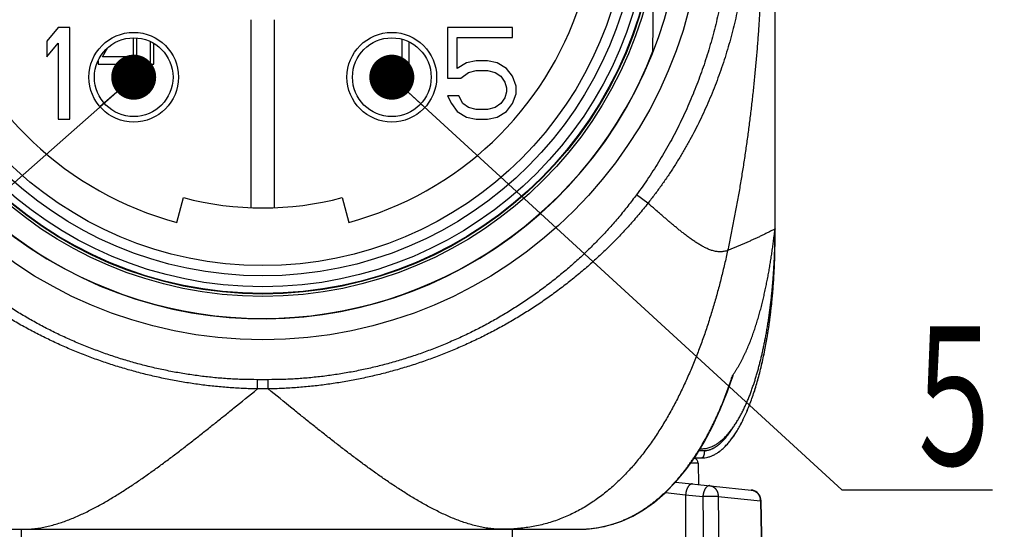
# Model space of a CAD drawing. Header units: millimetres. Extents: x 0 to 1300, y 0 to 891.
# Tile 11 of 127: x 429 to 495, y 230 to 264. Entities that reach past the tile are written whole.
import ezdxf

# ---------------------------------------------------------------- set-up
doc = ezdxf.new("R2010")
doc.units = ezdxf.units.MM
doc.header["$LTSCALE"] = 0.545669
doc.layers.add('NoLayerName_001', color=7, linetype='Continuous')
doc.styles.get("Standard").update_dxf_attribs({"font": 'txt', "bigfont": 'extfont2'})
doc.dimstyles.get("Standard").update_dxf_attribs({"dimtxt": 2.5, "dimasz": 2.5, "dimexe": 1, "dimexo": 1, "dimtad": 1, "dimdec": 3, "dimzin": 0, "dimdsep": 46, "dimtxsty": 'Standard', "dimcen": 2.5, "dimadec": 3, "dimazin": 0, "dimtfac": 0.75, "dimtdec": 3, "dimtmove": 0, "dimatfit": 3, "dimfxl": 1, "dimarcsym": 0})

msp = doc.modelspace()

# ---------------------------------------------------------------- linework, layer by layer
at = {"layer": 'NoLayerName_001', "color": 7, "linetype": 'Continuous', "lineweight": 25}
for p, q in [((479.6183, 250.3562), (479.6183, 301.5962)), ((471.478, 262.1961), (471.5373, 268.9835)), ((444.6653, 264.3034), (444.6653, 251.7851)), ((446.2513, 251.7851), (446.2513, 264.3034)), ((431.8248, 263.7762), (431.0623, 262.8677)), ((432.5873, 263.7762), (431.8248, 263.7762)), ((432.5873, 257.6762), (432.5873, 263.7762)), ((462.1012, 263.7762), (457.7803, 263.7762)), ((457.7803, 263.7762), (457.7803, 260.4018)), ((462.1012, 263.1273), (462.1012, 263.7762)), ((431.0623, 262.8677), (431.0623, 261.8294)), ((431.0623, 261.8294), (431.8248, 262.7379)), ((431.8248, 262.7379), (431.8248, 257.6762)), ((436.8207, 263.0929), (436.8207, 261.3362)), ((437.0647, 261.3362), (437.0647, 263.0833)), ((437.9431, 262.8519), (437.9431, 261.3362)), ((438.1871, 261.3362), (438.1871, 262.7254)), ((454.7303, 263.0049), (454.7303, 261.3362)), ((455.2183, 261.3362), (455.2183, 262.8222)), ((458.4158, 263.1273), (462.1012, 263.1273)), ((458.4158, 261.0507), (458.4158, 263.1273)), ((434.7711, 261.8346), (435.1278, 262.4416)), ((434.4783, 261.5726), (434.4783, 261.3362)), ((434.4783, 261.3362), (436.4303, 261.3362)), ((436.4303, 261.8346), (434.7711, 261.8346)), ((436.4303, 261.3362), (436.4303, 261.8346)), ((436.8207, 261.3362), (437.0647, 261.3362)), ((437.9431, 261.3362), (438.1871, 261.3362)), ((454.7303, 261.3362), (455.2183, 261.3362)), ((459.0512, 261.4401), (458.4158, 261.0507)), ((459.6866, 261.5698), (459.0512, 261.4401)), ((460.4491, 261.5698), (459.6866, 261.5698)), ((461.0845, 261.4401), (460.4491, 261.5698)), ((461.7199, 261.0507), (461.0845, 261.4401)), ((458.6699, 260.4018), (459.1783, 260.7911)), ((459.1783, 260.7911), (459.6866, 260.9209)), ((459.6866, 260.9209), (460.4491, 260.9209)), ((460.4491, 260.9209), (460.9574, 260.7911)), ((460.9574, 260.7911), (461.3387, 260.5315)), ((462.1012, 260.5315), (461.7199, 261.0507)), ((457.7803, 260.4018), (458.6699, 260.4018)), ((461.3387, 260.5315), (461.5928, 260.1422)), ((461.5928, 260.1422), (461.7199, 259.7528)), ((462.3553, 259.8826), (462.1012, 260.5315)), ((461.7199, 259.4932), (461.5928, 259.1039)), ((461.7199, 259.7528), (461.7199, 259.4932)), ((462.1012, 258.7145), (462.3553, 259.3635)), ((462.3553, 259.3635), (462.3553, 259.8826)), ((458.5428, 259.2337), (457.7803, 259.2337)), ((457.7803, 259.2337), (458.0345, 258.7145)), ((458.0345, 258.7145), (458.4158, 258.1954)), ((458.797, 258.7145), (458.5428, 259.2337)), ((459.1783, 258.4549), (458.797, 258.7145)), ((461.3387, 258.7145), (460.9574, 258.4549)), ((461.5928, 259.1039), (461.3387, 258.7145)), ((461.7199, 258.1954), (462.1012, 258.7145)), ((458.4158, 258.1954), (459.0512, 257.806)), ((459.6866, 258.3252), (459.1783, 258.4549)), ((460.4491, 258.3252), (459.6866, 258.3252)), ((460.9574, 258.4549), (460.4491, 258.3252)), ((461.0845, 257.806), (461.7199, 258.1954)), ((431.8248, 257.6762), (432.5873, 257.6762)), ((459.0512, 257.806), (459.6866, 257.6762)), ((459.6866, 257.6762), (460.4491, 257.6762)), ((460.4491, 257.6762), (461.0845, 257.806)), ((439.727, 250.8015), (440.1667, 252.452)), ((450.75, 252.452), (451.1897, 250.8015)), ((479.6183, 249.7462), (479.6183, 250.3562)), ((479.6186, 250.3585), (479.6185, 250.3559)), ((479.6185, 250.3538), (479.6185, 250.3553)), ((474.6216, 235.7162), (474.7293, 235.7162)), ((474.2378, 235.1062), (474.7383, 235.1062)), ((474.4975, 234.7434), (474.5098, 233.3351)), ((472.9938, 233.4944), (478.0336, 232.9647)), ((478.936, 221.312), (478.6889, 232.2533)), ((424.4492, 230.3482), (466.4675, 230.3482)), ((429.5359, 230.3482), (461.3808, 230.3482))]:
    msp.add_line(p, q, dxfattribs=at)
at = {"layer": 'NoLayerName_001', "color": 8, "linetype": 'Continuous', "lineweight": 25}
for p, q in [((471.1439, 252.0746), (470.3805, 252.6402)), ((479.613, 249.7462), (479.6183, 249.7462)), ((445.8168, 240.316), (445.0999, 240.316)), ((445.0999, 239.6966), (445.0999, 240.316)), ((445.8168, 239.6966), (445.8168, 240.316)), ((445.8168, 239.6966), (445.0999, 239.6966)), ((474.6041, 235.7397), (474.6263, 235.7762)), ((474.5466, 235.5942), (474.9052, 235.5942)), ((474.4975, 234.7434), (473.9795, 234.7434)), ((472.3225, 232.8052), (473.6544, 232.6517)), ((473.6544, 232.6517), (473.624, 221.8076)), ((473.6544, 232.6517), (474.8047, 232.5307)), ((474.8047, 232.5307), (474.9339, 221.8076)), ((475.8232, 232.5396), (475.952, 221.8061)), ((475.8232, 232.5396), (478.6425, 232.2495)), ((478.6425, 232.2495), (478.8909, 221.3138)), ((429.3422, 230.3482), (429.3338, 228.4517)), ((462.1195, 228.4474), (462.1108, 230.3482))]:
    msp.add_line(p, q, dxfattribs=at)
at = {"layer": 'NoLayerName_001', "color": 7, "linetype": 'Continuous', "lineweight": 25}
for points in [[(474.3023, 235.1968), (474.8964, 236.1632), (475.4515, 237.2055), (475.9672, 238.325), (476.4423, 239.5241), (476.7488, 240.4088)], [(466.4676, 230.3482), (467.0157, 230.3657), (467.8489, 230.463), (468.6339, 230.6393), (469.3901, 230.8943), (470.1277, 231.2296), (470.8538, 231.6484), (471.5828, 232.1663), (472.2999, 232.7826), (473.0005, 233.5013), (473.6707, 234.3096), (474.3023, 235.1968)]]:
    msp.add_lwpolyline(points, dxfattribs=at)
for centre, radius in [((445.4583, 272.3162), 29.341), ((445.4583, 272.3162), 26.4557), ((445.4583, 272.3162), 26.291), ((445.4583, 272.3162), 26.2544), ((445.4583, 272.3162), 25.8104), ((445.4583, 272.3162), 25.0832), ((445.4583, 272.3162), 24.4), ((436.8532, 260.4722), 2.989), ((454.0635, 260.4722), 2.989), ((436.8532, 260.4722), 2.623), ((454.0635, 260.4722), 2.623)]:
    msp.add_circle(centre, radius, dxfattribs=at)
for centre, radius, start, end in [((445.4583, 272.3162), 27.938, 158.518633, 131.227781), ((445.4583, 272.3162), 22.265, 140.916667, 255.083333), ((445.4583, 272.3162), 22.265, 284.916667, 39.083333), ((445.4583, 272.3163), 27.9185, 201.253316, 338.746684), ((445.4583, 272.3162), 20.557, 255.083333, 284.916667), ((436.134, 250.3565), 43.4843, 359.195883, 359.999615), ((436.0461, 250.3575), 43.5722, 358.98103, 359.196157), ((436.0474, 250.3575), 43.5709, 359.028327, 359.196158), ((448.5398, 248.2853), 30.9834, 349.076222, 349.977743), ((474.1315, 234.7402), 0.366, 0.500044, 74.721311), ((477.9571, 232.2367), 0.732, 17.540874, 83.999147), ((477.9547, 232.2364), 0.7343, 1.342092, 17.512016)]:
    msp.add_arc(centre, radius, start, end, dxfattribs=at)
at = {"layer": 'NoLayerName_001', "color": 8, "linetype": 'Continuous', "lineweight": 25}
for centre, radius, start, end in [((450.0831, 249.2064), 28.0533, 341.741718, 342.078198), ((477.7844, 232.2353), 0.8582, 0.945235, 9.822583), ((466.5001, 238.2636), 7.9143, 274.123333, 279.135659), ((466.5352, 238.0249), 7.6731, 279.160038, 280.671239), ((466.554, 237.9244), 7.5709, 280.672214, 285.094086), ((466.5635, 237.8886), 7.5338, 285.095002, 288.138249), ((466.5727, 237.8596), 7.5034, 288.140871, 289.488748), ((466.4691, 238.7528), 8.4046, 269.989003, 273.217129), ((466.4815, 238.5029), 8.1544, 273.228844, 274.132908)]:
    msp.add_arc(centre, radius, start, end, dxfattribs=at)
for points, knots in [([(476.663, 272.3162), (476.6607, 272.083), (476.6594, 271.6165), (476.6372, 270.9169), (476.6027, 270.2177), (476.5539, 269.5192), (476.4913, 268.8217), (476.4148, 268.1255), (476.3244, 267.4309), (476.2202, 266.7383), (476.1021, 266.048), (475.9701, 265.3603), (475.8241, 264.6754), (475.6641, 263.9937), (475.49, 263.3156), (475.3019, 262.6412), (475.0996, 261.9709), (474.8832, 261.305), (474.6526, 260.6439), (474.4078, 259.9878), (474.1489, 259.3372), (473.876, 258.6923), (473.5889, 258.0534), (473.2877, 257.421), (472.9725, 256.7953), (472.6433, 256.1768), (472.3003, 255.5658), (471.9435, 254.9629), (471.5734, 254.3682), (471.1894, 253.7826), (470.7938, 253.205), (470.5172, 252.8292), (470.3805, 252.6402)], [0, 0, 0, 0, 0.6996132, 1.3994685, 2.0995197, 2.7997211, 3.5000269, 4.200392, 4.9007726, 5.6011271, 6.3014301, 7.0016746, 7.7018601, 8.4019926, 9.1020846, 9.8021557, 10.502233, 11.2023432, 11.9024865, 12.6026608, 13.3028701, 14.0031255, 14.7034451, 15.403855, 16.1043867, 16.8050163, 17.5056621, 18.2062439, 18.9066873, 19.6069241, 20.3068933, 21.0065418, 21.0065418, 21.0065418, 21.0065418]), ([(477.8791, 272.3162), (477.8767, 272.0749), (477.8754, 271.5922), (477.8522, 270.8683), (477.8162, 270.1449), (477.7651, 269.4221), (477.6995, 268.7004), (477.6192, 267.9801), (477.5243, 267.2615), (477.4148, 266.5451), (477.2905, 265.8311), (477.1513, 265.1199), (476.9972, 264.4119), (476.8279, 263.7073), (476.6434, 263.0067), (476.4435, 262.3103), (476.2281, 261.6185), (475.9971, 260.9317), (475.7505, 260.2504), (475.4883, 259.5748), (475.2105, 258.9054), (474.9171, 258.2427), (474.6081, 257.587), (474.2835, 256.9388), (473.9433, 256.2986), (473.5877, 255.6667), (473.217, 255.0435), (472.8313, 254.4295), (472.4313, 253.8249), (472.0165, 253.2307), (471.5894, 252.6454), (471.2913, 252.2657), (471.1439, 252.0746)], [0, 0, 0, 0, 0.7239113, 1.4480789, 2.1724529, 2.8969852, 3.6216299, 4.3463438, 5.0710869, 5.7958228, 6.5205205, 7.2451589, 7.9697288, 8.6942334, 9.4186889, 10.1431252, 10.8675865, 11.5921158, 12.3167034, 13.0413324, 13.7659957, 14.4906967, 15.2154499, 15.940282, 16.6652295, 17.3902795, 18.1153578, 18.840384, 19.5652755, 20.2899481, 21.0143173, 21.7382993, 21.7382993, 21.7382993, 21.7382993]), ([(478.8228, 272.3162), (478.8211, 272.0023), (478.8195, 271.3746), (478.8073, 270.4329), (478.7891, 269.4914), (478.7638, 268.55), (478.7316, 267.6088), (478.6924, 266.6679), (478.646, 265.7273), (478.5924, 264.7872), (478.5314, 263.8475), (478.4629, 262.9083), (478.3867, 261.9696), (478.3027, 261.0316), (478.2109, 260.0941), (478.1109, 259.1573), (478.0028, 258.2214), (477.8866, 257.2863), (477.762, 256.3523), (477.629, 255.4194), (477.4877, 254.4878), (477.3378, 253.5576), (477.1792, 252.6288), (477.0121, 251.7017), (476.8359, 250.7764), (476.652, 249.8526), (476.5207, 249.2387), (476.4561, 248.9315)], [0, 0, 0, 0, 0.9416551, 1.8833587, 2.8250906, 3.7668323, 4.7085672, 5.6502809, 6.5919615, 7.5336147, 8.4752631, 9.4169337, 10.3586564, 11.3004646, 12.2423952, 13.1844668, 14.1266484, 15.0689035, 16.0111982, 16.9535008, 17.8957825, 18.8380166, 19.7801794, 20.7222498, 21.6642094, 22.6060429, 23.5477375, 23.5477375, 23.5477375, 23.5477375]), ([(445.0999, 240.316), (444.7839, 240.321), (444.1514, 240.3238), (443.2035, 240.3717), (442.2567, 240.4455), (441.3122, 240.5498), (440.3711, 240.683), (439.4343, 240.8454), (438.5031, 241.0366), (437.5783, 241.2565), (436.661, 241.5048), (435.752, 241.7812), (434.8521, 242.0853), (433.962, 242.4169), (433.0826, 242.7755), (432.2146, 243.161), (431.3589, 243.5728), (430.5162, 244.0108), (429.6874, 244.4745), (428.8732, 244.9636), (428.0744, 245.4776), (427.2918, 246.0161), (426.5262, 246.5788), (425.7784, 247.1652), (425.0491, 247.775), (424.3393, 248.4075), (423.6497, 249.062), (422.9811, 249.7377), (422.334, 250.4337), (421.7104, 251.15), (421.1071, 251.8828), (420.7283, 252.3894), (420.5361, 252.6402)], [0, 0, 0, 0, 0.9481253, 1.8970638, 2.8466699, 3.7967842, 4.7472365, 5.6978501, 6.6484449, 7.5988462, 8.5489947, 9.4989384, 10.4487221, 11.398385, 12.3479629, 13.2974902, 14.2470028, 15.1965352, 16.146107, 17.0957358, 18.0454441, 18.9952617, 19.9452284, 20.8953962, 21.8458265, 22.7964691, 23.7471468, 24.6976741, 25.6478664, 26.5975436, 27.5465343, 28.4946796, 28.4946796, 28.4946796, 28.4946796]), ([(470.3805, 252.6402), (470.1883, 252.3894), (469.8096, 251.8828), (469.2063, 251.15), (468.5826, 250.4337), (467.9356, 249.7377), (467.267, 249.062), (466.5773, 248.4075), (465.8675, 247.775), (465.1383, 247.1652), (464.3905, 246.5788), (463.6249, 246.0161), (462.8423, 245.4776), (462.0435, 244.9636), (461.2293, 244.4745), (460.4004, 244.0108), (459.5578, 243.5728), (458.7021, 243.161), (457.8341, 242.7755), (456.9547, 242.4169), (456.0646, 242.0853), (455.1647, 241.7812), (454.2556, 241.5048), (453.3383, 241.2565), (452.4136, 241.0366), (451.4823, 240.8454), (450.5456, 240.6831), (449.6044, 240.5498), (448.66, 240.4455), (447.7132, 240.3717), (446.7652, 240.3238), (446.1328, 240.321), (445.8168, 240.316)], [0, 0, 0, 0, 0.9481454, 1.8971361, 2.8468133, 3.7970056, 4.7475329, 5.6982106, 6.6488531, 7.5992833, 8.5494511, 9.4994178, 10.4492354, 11.3989436, 12.3485725, 13.2981443, 14.2476768, 15.1971895, 16.1467169, 17.0962949, 18.0459579, 18.9957416, 19.9456851, 20.8958336, 21.8462348, 22.7968294, 23.7474428, 24.6978951, 25.6480093, 26.5976155, 27.546554, 28.4946794, 28.4946794, 28.4946794, 28.4946794]), ([(445.0999, 239.6966), (444.7771, 239.7074), (444.1309, 239.7223), (443.163, 239.7854), (442.1966, 239.8726), (441.2327, 239.9885), (440.2722, 240.1316), (439.3161, 240.3024), (438.3653, 240.5007), (437.4208, 240.7264), (436.4833, 240.9794), (435.5537, 241.2595), (434.6328, 241.5663), (433.7212, 241.8996), (432.8198, 242.2592), (431.9293, 242.6449), (431.0504, 243.0563), (430.1839, 243.4933), (429.3306, 243.9554), (428.4911, 244.4423), (427.6661, 244.9536), (426.8564, 245.4891), (426.0626, 246.0482), (425.2855, 246.6307), (424.5258, 247.2361), (423.7843, 247.8639), (423.0619, 248.5137), (422.3596, 249.1849), (421.678, 249.8767), (421.0191, 250.5892), (420.3801, 251.319), (419.9771, 251.8244), (419.7728, 252.0746)], [0, 0, 0, 0, 0.9690261, 1.9387726, 2.9090898, 3.8798277, 4.8508393, 5.8219827, 6.7931241, 7.7641432, 8.7349943, 9.7056961, 10.6762675, 11.6467271, 12.6170948, 13.5873938, 14.5576529, 15.5279066, 16.4981892, 17.4685348, 18.4389795, 19.409564, 20.3803352, 21.351348, 22.3226615, 23.2942005, 24.265754, 25.2371198, 26.2081145, 27.1785769, 28.148372, 29.1173942, 29.1173942, 29.1173942, 29.1173942]), ([(471.1439, 252.0746), (470.9396, 251.8244), (470.5366, 251.319), (469.8975, 250.5892), (469.2386, 249.8767), (468.5571, 249.1849), (467.8548, 248.5137), (467.1324, 247.8639), (466.3909, 247.2361), (465.6312, 246.6306), (464.8541, 246.0482), (464.0603, 245.4891), (463.2506, 244.9536), (462.4256, 244.4423), (461.5861, 243.9554), (460.7327, 243.4933), (459.8663, 243.0563), (458.9874, 242.6449), (458.0969, 242.2592), (457.1954, 241.8996), (456.2839, 241.5663), (455.3629, 241.2595), (454.4333, 240.9794), (453.4959, 240.7264), (452.5513, 240.5007), (451.6006, 240.3024), (450.6445, 240.1316), (449.684, 239.9885), (448.7201, 239.8726), (447.7536, 239.7854), (446.7858, 239.7223), (446.1396, 239.7074), (445.8168, 239.6966)], [0, 0, 0, 0, 0.9690232, 1.9388191, 2.9092824, 3.880278, 4.8516447, 5.8231991, 6.7947389, 7.7660532, 8.7370669, 9.7078389, 10.6784243, 11.6488699, 12.6192164, 13.5895, 14.5597546, 15.5300146, 16.5003146, 17.4706832, 18.4411438, 19.4117161, 20.3824187, 21.3532706, 22.3242905, 23.2954327, 24.2665768, 25.2375892, 26.2083281, 27.1786462, 28.1483936, 29.1174206, 29.1174206, 29.1174206, 29.1174206]), ([(472.108, 251.2354), (472.0436, 251.2912), (471.8824, 251.4305), (471.5612, 251.7103), (471.3044, 251.9345), (471.1439, 252.0746)], [0, 0, 0, 0, 0.2556389, 0.639093, 1.2781812, 1.2781812, 1.2781812, 1.2781812]), ([(476.4561, 248.9315), (476.4157, 248.9176), (476.3358, 248.8869), (476.2102, 248.8585), (476.0829, 248.8405), (475.9544, 248.8347), (475.8261, 248.8402), (475.6986, 248.8559), (475.5727, 248.8806), (475.4487, 248.9132), (475.3268, 248.9528), (475.2071, 248.9983), (475.0895, 249.049), (474.9738, 249.1039), (474.8598, 249.1622), (474.7474, 249.2234), (474.6365, 249.2871), (474.527, 249.3532), (474.4188, 249.4213), (474.3117, 249.4911), (474.2055, 249.5624), (474.1003, 249.635), (473.9959, 249.7088), (473.8923, 249.7837), (473.7894, 249.8596), (473.6872, 249.9364), (473.5856, 250.0139), (473.4845, 250.0922), (473.384, 250.1711), (473.2839, 250.2506), (473.1842, 250.3306), (473.085, 250.4112), (472.9861, 250.4922), (472.8875, 250.5736), (472.7893, 250.6554), (472.6913, 250.7375), (472.5936, 250.8199), (472.4961, 250.9025), (472.3988, 250.9854), (472.2693, 251.0963), (472.1726, 251.1798), (472.108, 251.2354)], [0, 0, 0, 0, 0.1280259, 0.2564781, 0.3850954, 0.5135286, 0.6417532, 0.7700152, 0.898334, 1.0265179, 1.1545088, 1.2824919, 1.4105479, 1.5386463, 1.6666735, 1.7945979, 1.9224731, 2.050334, 2.1781958, 2.3060567, 2.4339038, 2.5617409, 2.6895771, 2.8174171, 2.9452618, 3.0731085, 3.2009512, 3.3287852, 3.4566131, 3.584438, 3.7122618, 3.8400856, 3.9679095, 4.095733, 4.2235547, 4.3513747, 4.479194, 4.6070132, 4.7348328, 4.8626528, 5.1182934, 5.1182934, 5.1182934, 5.1182934]), ([(479.6185, 250.3562), (479.5839, 250.3393), (479.5144, 250.3059), (479.3766, 250.2367), (479.2387, 250.1676), (479.1007, 250.0987), (478.9971, 250.0473), (478.8933, 249.9963), (478.7893, 249.9457), (478.685, 249.8956), (478.5805, 249.8461), (478.4758, 249.7969), (478.3709, 249.7483), (478.2658, 249.7001), (478.1604, 249.6523), (478.0549, 249.6049), (477.9492, 249.5578), (477.8434, 249.5112), (477.7374, 249.4648), (477.6313, 249.4189), (477.525, 249.3732), (477.4186, 249.3278), (477.3121, 249.2828), (477.2054, 249.238), (477.0987, 249.1935), (476.9918, 249.1492), (476.8849, 249.1052), (476.7778, 249.0615), (476.6706, 249.0179), (476.5634, 248.9746), (476.4919, 248.9459), (476.4561, 248.9315)], [0, 0, 0, 0, 0.115656, 0.2313189, 0.4626445, 0.5783036, 0.6939601, 0.8096147, 0.9252695, 1.0409263, 1.1565857, 1.2722479, 1.3879129, 1.5035803, 1.6192496, 1.7349199, 1.8505901, 1.966259, 2.0819259, 2.1975913, 2.3132557, 2.4289195, 2.5445831, 2.6602466, 2.7759101, 2.8915735, 3.0072366, 3.1228993, 3.2385612, 3.354222, 3.469881, 3.469881, 3.469881, 3.469881]), ([(476.4561, 248.9315), (476.4224, 248.7783), (476.3561, 248.4718), (476.2508, 248.0132), (476.142, 247.5554), (476.0289, 247.0987), (475.9116, 246.643), (475.79, 246.1884), (475.6639, 245.735), (475.5333, 245.2829), (475.3981, 244.8322), (475.2582, 244.3829), (475.1133, 243.9352), (474.9635, 243.4891), (474.8085, 243.0448), (474.6483, 242.6023), (474.4826, 242.1618), (474.3115, 241.7234), (474.1347, 241.2873), (473.9519, 240.8535), (473.763, 240.4225), (473.5677, 239.9942), (473.3658, 239.5691), (473.1572, 239.1472), (472.9415, 238.7288), (472.7186, 238.3141), (472.4882, 237.9036), (472.2501, 237.4974), (472.0041, 237.096), (471.7499, 236.6997), (471.4874, 236.3088), (471.2164, 235.9237), (470.9364, 235.5449), (470.6473, 235.1731), (470.3488, 234.8087), (470.0405, 234.4526), (469.7221, 234.1053), (469.3936, 233.7674), (469.0542, 233.4402), (468.7056, 233.1226), (468.4626, 232.9231), (468.3424, 232.8219)], [0, 0, 0, 0, 0.4704529, 0.9409474, 1.41147, 1.8820103, 2.3525609, 2.8231173, 3.2936783, 3.7642461, 4.2348208, 4.7053939, 5.1759597, 5.6465176, 6.117072, 6.5876327, 7.0582151, 7.5288369, 7.999486, 8.4701374, 8.9407774, 9.411404, 9.8820281, 10.3526737, 10.8233754, 11.2941267, 11.7648894, 12.235643, 12.7063876, 13.1771446, 13.6479579, 14.1188793, 14.5898625, 15.0608399, 15.5317883, 16.0027317, 16.4737451, 16.9449554, 17.4163972, 17.8879027, 18.3593593, 18.3593593, 18.3593593, 18.3593593]), ([(474.6263, 235.7762), (474.67, 235.8491), (474.758, 235.9945), (474.8857, 236.2153), (475.0107, 236.4376), (475.1327, 236.6616), (475.2519, 236.8871), (475.3683, 237.1141), (475.482, 237.3426), (475.5929, 237.5725), (475.7011, 237.8037), (475.8067, 238.0361), (475.9096, 238.2698), (476.01, 238.5046), (476.1078, 238.7405), (476.2032, 238.9774), (476.296, 239.2152), (476.3864, 239.454), (476.4744, 239.6937), (476.56, 239.9341), (476.6435, 240.1752), (476.697, 240.3366), (476.724, 240.4172)], [0, 0, 0, 0, 0.2549833, 0.5099791, 0.7649995, 1.0200531, 1.275145, 1.5302777, 1.7854531, 2.0406714, 2.2959308, 2.5512274, 2.8065553, 3.0619066, 3.3172717, 3.5726389, 3.8279949, 4.0833247, 4.3386115, 4.5938371, 4.8489815, 5.1040234, 5.1040234, 5.1040234, 5.1040234]), ([(429.5359, 230.3482), (429.6722, 230.353), (429.9456, 230.3559), (430.3537, 230.4001), (430.7592, 230.4645), (431.1608, 230.5508), (431.5578, 230.655), (431.9497, 230.7755), (432.3366, 230.9107), (432.7185, 231.0588), (433.0958, 231.2184), (433.4686, 231.3878), (433.8372, 231.5662), (434.2018, 231.7527), (434.5625, 231.9465), (434.9196, 232.1469), (435.2734, 232.353), (435.6241, 232.5642), (435.9718, 232.7803), (436.3168, 233.0006), (436.6592, 233.225), (436.9993, 233.4528), (437.3372, 233.6838), (437.673, 233.9177), (438.007, 234.1543), (438.3393, 234.3934), (438.6699, 234.6346), (438.9991, 234.8779), (439.327, 235.1229), (439.6536, 235.3696), (439.9791, 235.6177), (440.3035, 235.8672), (440.627, 236.1179), (440.9497, 236.3697), (441.2716, 236.6225), (441.5928, 236.876), (441.9135, 237.1304), (442.3403, 237.4703), (442.8727, 237.8968), (443.829, 238.667), (444.5712, 239.2678), (445.1018, 239.6966)], [0, 0, 0, 0, 0.4093651, 0.8193669, 1.2300224, 1.6408804, 2.0512104, 2.4610167, 2.8706359, 3.2802306, 3.6898034, 4.0992732, 4.5087034, 4.9181624, 5.3276631, 5.7371683, 6.1466063, 6.5559763, 6.9653192, 7.3746583, 7.7839997, 8.1933338, 8.6026465, 9.0119475, 9.4212479, 9.8305521, 10.239859, 10.6491618, 11.0584535, 11.4677381, 11.8770201, 12.2863019, 12.6955835, 13.1048632, 13.5141383, 13.92341, 14.332681, 14.741953, 15.5605032, 16.3790627, 18.425461, 18.425461, 18.425461, 18.425461]), ([(461.3808, 230.3482), (461.2444, 230.353), (460.9711, 230.3559), (460.563, 230.4001), (460.1575, 230.4645), (459.7558, 230.5508), (459.3588, 230.655), (458.9669, 230.7755), (458.5801, 230.9107), (458.1982, 231.0588), (457.8209, 231.2184), (457.4481, 231.3878), (457.0795, 231.5662), (456.7149, 231.7527), (456.3542, 231.9465), (455.9971, 232.1469), (455.6432, 232.353), (455.2926, 232.5642), (454.9448, 232.7803), (454.5999, 233.0006), (454.2575, 233.225), (453.9174, 233.4528), (453.5795, 233.6838), (453.2436, 233.9177), (452.9096, 234.1543), (452.5774, 234.3934), (452.2467, 234.6346), (451.9175, 234.8779), (451.5897, 235.1229), (451.2631, 235.3696), (450.9376, 235.6177), (450.6132, 235.8672), (450.2897, 236.1179), (449.967, 236.3697), (449.6451, 236.6225), (449.3238, 236.876), (449.0032, 237.1304), (448.5763, 237.4703), (448.0439, 237.8968), (447.0877, 238.667), (446.3454, 239.2678), (445.8149, 239.6966)], [0, 0, 0, 0, 0.4093651, 0.8193669, 1.2300224, 1.6408804, 2.0512104, 2.4610167, 2.8706359, 3.2802306, 3.6898034, 4.0992732, 4.5087034, 4.9181624, 5.3276631, 5.7371683, 6.1466063, 6.5559763, 6.9653192, 7.3746583, 7.7839997, 8.1933338, 8.6026465, 9.0119475, 9.4212479, 9.8305521, 10.239859, 10.6491618, 11.0584535, 11.4677381, 11.8770201, 12.2863019, 12.6955835, 13.1048632, 13.5141383, 13.92341, 14.332681, 14.741953, 15.5605032, 16.3790627, 18.425461, 18.425461, 18.425461, 18.425461]), ([(476.7358, 237.0052), (476.7472, 237.023), (476.77, 237.0583), (476.7921, 237.0941), (476.8033, 237.112)], [0, 0, 0, 0, 0.06316013, 0.12631417, 0.12631417, 0.12631417, 0.12631417]), ([(474.9052, 235.5942), (474.9263, 235.5948), (474.9685, 235.5952), (475.0316, 235.6008), (475.0943, 235.6094), (475.1566, 235.6214), (475.2182, 235.6365), (475.2788, 235.6546), (475.3386, 235.6755), (475.3973, 235.6989), (475.4551, 235.7248), (475.5117, 235.7529), (475.5674, 235.783), (475.6219, 235.815), (475.6754, 235.8488), (475.7278, 235.8841), (475.7792, 235.9209), (475.8296, 235.959), (475.879, 235.9984), (475.9274, 236.039), (475.975, 236.0806), (476.0216, 236.1233), (476.0674, 236.1668), (476.1123, 236.2112), (476.1565, 236.2564), (476.1998, 236.3024), (476.2424, 236.3492), (476.2843, 236.3966), (476.3254, 236.4447), (476.3658, 236.4933), (476.4055, 236.5425), (476.4446, 236.5922), (476.4831, 236.6424), (476.5209, 236.693), (476.5582, 236.7441), (476.5948, 236.7956), (476.6309, 236.8474), (476.6664, 236.8996), (476.7015, 236.9522), (476.7243, 236.9876), (476.7358, 237.0052)], [0, 0, 0, 0, 0.0631949, 0.126487, 0.1898495, 0.2532385, 0.3165963, 0.3798863, 0.4431448, 0.5064, 0.5696571, 0.6329006, 0.6961179, 0.7593271, 0.8225393, 0.8857539, 0.9489589, 1.0121466, 1.0753283, 1.1385116, 1.2016977, 1.2648823, 1.3280627, 1.3912465, 1.4544404, 1.517648, 1.5808708, 1.6441076, 1.7073551, 1.7706077, 1.833858, 1.8970964, 1.9603163, 2.0235208, 2.0867137, 2.149898, 2.213076, 2.2762492, 2.3394182, 2.402583, 2.402583, 2.402583, 2.402583]), ([(469.076, 230.7861), (469.1547, 230.8154), (469.3129, 230.8722), (469.5461, 230.9687), (469.7766, 231.0716), (470.0039, 231.1818), (470.2279, 231.2988), (470.4484, 231.4223), (470.6652, 231.5521), (470.8782, 231.6879), (471.0873, 231.8295), (471.2925, 231.9765), (471.4937, 232.1288), (471.691, 232.2861), (471.8844, 232.4482), (472.0738, 232.6149), (472.2592, 232.7858), (472.4408, 232.9609), (472.6185, 233.1399), (472.7923, 233.3226), (472.9625, 233.5087), (473.1289, 233.6982), (473.2917, 233.8909), (473.451, 234.0865), (473.6068, 234.2848), (473.7592, 234.4857), (473.9082, 234.6891), (474.0539, 234.8949), (474.1963, 235.1029), (474.3355, 235.3131), (474.4718, 235.5251), (474.5597, 235.6683), (474.6041, 235.7397)], [0, 0, 0, 0, 0.2520471, 0.5042884, 0.7567137, 1.0092941, 1.2619837, 1.5147209, 1.7674294, 2.0200227, 2.2724795, 2.5248495, 2.7771714, 3.0294694, 3.2817537, 3.5340213, 3.7862565, 4.038442, 4.290601, 4.5427612, 4.7949386, 5.0471389, 5.299357, 5.551578, 5.8037784, 6.0559475, 6.3080938, 6.5602216, 6.8123299, 7.0644126, 7.3164587, 7.5684522, 7.5684522, 7.5684522, 7.5684522]), ([(474.9052, 235.5942), (474.9052, 235.5891), (474.9052, 235.5787), (474.9049, 235.5632), (474.9045, 235.5477), (474.9039, 235.5322), (474.9031, 235.5167), (474.9022, 235.5012), (474.901, 235.4857), (474.8997, 235.4703), (474.8982, 235.4548), (474.8965, 235.4394), (474.8947, 235.424), (474.8927, 235.4086), (474.8904, 235.3932), (474.888, 235.3779), (474.8854, 235.3626), (474.8825, 235.3473), (474.8793, 235.3321), (474.8759, 235.317), (474.8722, 235.3019), (474.8682, 235.2869), (474.8639, 235.272), (474.8592, 235.2572), (474.8541, 235.2424), (474.8486, 235.2279), (474.8428, 235.2135), (474.8365, 235.1993), (474.8297, 235.1855), (474.8223, 235.172), (474.8141, 235.1588), (474.8046, 235.1461), (474.7939, 235.134), (474.7817, 235.1231), (474.7684, 235.1142), (474.7538, 235.1075), (474.7434, 235.107), (474.7383, 235.1062)], [0, 0, 0, 0, 0.01550693, 0.0310163, 0.04652789, 0.06204151, 0.07755701, 0.09307429, 0.10859329, 0.12411399, 0.13963641, 0.15516063, 0.17068677, 0.18621499, 0.20174509, 0.21727517, 0.23280349, 0.2483291, 0.26385201, 0.2793732, 0.29489473, 0.3104198, 0.32595281, 0.34149949, 0.35706616, 0.37263954, 0.38818545, 0.40367268, 0.41907523, 0.43441997, 0.44985981, 0.46561078, 0.48187355, 0.49831661, 0.51445888, 0.53008818, 0.54544134, 0.54544134, 0.54544134, 0.54544134]), ([(474.1221, 233.3758), (474.1143, 233.3762), (474.0987, 233.3775), (474.0752, 233.3757), (474.0519, 233.3717), (474.0292, 233.3654), (474.0072, 233.357), (473.9861, 233.3468), (473.9657, 233.335), (473.9463, 233.3218), (473.9278, 233.3074), (473.9101, 233.2919), (473.8933, 233.2755), (473.8773, 233.2584), (473.862, 233.2406), (473.8474, 233.2223), (473.8336, 233.2034), (473.8204, 233.184), (473.8078, 233.1642), (473.7958, 233.1441), (473.7844, 233.1236), (473.7735, 233.1028), (473.7632, 233.0817), (473.7534, 233.0604), (473.7442, 233.0388), (473.7354, 233.017), (473.7272, 232.995), (473.7193, 232.9728), (473.712, 232.9504), (473.7051, 232.9279), (473.6986, 232.9054), (473.6925, 232.8827), (473.6868, 232.8599), (473.6816, 232.837), (473.6768, 232.814), (473.6723, 232.791), (473.6683, 232.7679), (473.6647, 232.7448), (473.6615, 232.7215), (473.6597, 232.706), (473.6588, 232.6983)], [0, 0, 0, 0, 0.02344353, 0.04698202, 0.07056273, 0.09409791, 0.11758738, 0.1410777, 0.16456888, 0.18803188, 0.21148362, 0.23494483, 0.25841287, 0.28186679, 0.30530375, 0.32873756, 0.35217435, 0.37561253, 0.39904524, 0.42247536, 0.44591089, 0.46935765, 0.49281934, 0.51629763, 0.53979229, 0.56330127, 0.58682084, 0.61034568, 0.63386898, 0.65738277, 0.68088331, 0.704372, 0.72785025, 0.75131923, 0.77477986, 0.79823285, 0.82167869, 0.84511767, 0.86854987, 0.89197517, 0.89197517, 0.89197517, 0.89197517]), ([(475.2725, 233.2549), (475.2647, 233.2553), (475.249, 233.2566), (475.2255, 233.2548), (475.2022, 233.2509), (475.1795, 233.2446), (475.1575, 233.2362), (475.1364, 233.2259), (475.1161, 233.2141), (475.0966, 233.2009), (475.0781, 233.1865), (475.0604, 233.171), (475.0436, 233.1547), (475.0276, 233.1376), (475.0123, 233.1198), (474.9978, 233.1014), (474.9839, 233.0825), (474.9707, 233.0631), (474.9581, 233.0433), (474.9461, 233.0232), (474.9347, 233.0027), (474.9239, 232.9819), (474.9136, 232.9608), (474.9038, 232.9395), (474.8945, 232.9179), (474.8858, 232.8961), (474.8775, 232.8741), (474.8697, 232.8519), (474.8623, 232.8295), (474.8554, 232.8071), (474.8489, 232.7845), (474.8428, 232.7618), (474.8371, 232.739), (474.8319, 232.7161), (474.8271, 232.6932), (474.8227, 232.6701), (474.8186, 232.647), (474.815, 232.6239), (474.8118, 232.6006), (474.81, 232.5851), (474.8091, 232.5774)], [0, 0, 0, 0, 0.02344645, 0.04698715, 0.07056623, 0.0940977, 0.1175853, 0.14107757, 0.16457349, 0.18804082, 0.21149436, 0.23495474, 0.25842026, 0.28187177, 0.30530775, 0.32874218, 0.35218095, 0.3756219, 0.39905742, 0.42248996, 0.44592738, 0.46937543, 0.49283778, 0.51631614, 0.53981032, 0.56331838, 0.58683674, 0.61036023, 0.63388224, 0.65739501, 0.68089494, 0.70438343, 0.72786185, 0.75133134, 0.77479277, 0.7982468, 0.82169385, 0.84513414, 0.86856765, 0.89199418, 0.89199418, 0.89199418, 0.89199418]), ([(475.2725, 233.2549), (475.2833, 233.2534), (475.3051, 233.2509), (475.3374, 233.2442), (475.3694, 233.2358), (475.4008, 233.2254), (475.4316, 233.2131), (475.4616, 233.1991), (475.4908, 233.1834), (475.5189, 233.166), (475.5459, 233.147), (475.5719, 233.1265), (475.5967, 233.1047), (475.6203, 233.0816), (475.6426, 233.0573), (475.6638, 233.032), (475.6836, 233.0056), (475.7021, 232.9783), (475.7194, 232.9502), (475.7353, 232.9213), (475.7498, 232.8918), (475.7631, 232.8615), (475.7751, 232.8308), (475.7857, 232.7995), (475.795, 232.7678), (475.8029, 232.7358), (475.8096, 232.7035), (475.815, 232.6709), (475.819, 232.6382), (475.8217, 232.6054), (475.8233, 232.5726), (475.8232, 232.5506), (475.8232, 232.5397)], [0, 0, 0, 0, 0.03285794, 0.06581477, 0.09885396, 0.13195246, 0.16508258, 0.19821388, 0.23131501, 0.26436629, 0.29738669, 0.33039603, 0.36340517, 0.39641693, 0.42942708, 0.46242529, 0.49539869, 0.52835419, 0.56130676, 0.59426638, 0.62723843, 0.66022408, 0.69322081, 0.72622283, 0.75922356, 0.79222108, 0.82521233, 0.85819175, 0.89115163, 0.92408249, 0.95697335, 0.98981216, 0.98981216, 0.98981216, 0.98981216]), ([(422.5743, 232.8219), (422.6981, 232.7251), (422.943, 232.528), (423.3264, 232.2533), (423.7195, 231.9925), (424.1239, 231.749), (424.5386, 231.5228), (424.9628, 231.3149), (425.3956, 231.1259), (425.8363, 230.9568), (426.2839, 230.8081), (426.7377, 230.6808), (427.1967, 230.575), (427.6599, 230.49), (428.1263, 230.4252), (428.5951, 230.3806), (429.0652, 230.3525), (429.379, 230.3511), (429.5359, 230.3482)], [0, 0, 0, 0, 0.4713868, 0.9427817, 1.4143693, 1.8863645, 2.358638, 2.8309587, 3.3031331, 3.7750125, 4.2465024, 4.7175777, 5.1883853, 5.659118, 6.1298765, 6.600683, 7.0714705, 7.5420594, 7.5420594, 7.5420594, 7.5420594]), ([(468.3424, 232.8219), (468.2186, 232.7251), (467.9737, 232.528), (467.5903, 232.2533), (467.1972, 231.9925), (466.7927, 231.749), (466.3781, 231.5228), (465.9539, 231.3149), (465.521, 231.1259), (465.0804, 230.9568), (464.6328, 230.8081), (464.179, 230.6808), (463.72, 230.575), (463.2568, 230.49), (462.7904, 230.4252), (462.3216, 230.3806), (461.8515, 230.3525), (461.5376, 230.3511), (461.3808, 230.3482)], [0, 0, 0, 0, 0.4713868, 0.9427817, 1.4143693, 1.8863645, 2.358638, 2.8309587, 3.3031331, 3.7750125, 4.2465024, 4.7175777, 5.1883853, 5.659118, 6.1298765, 6.600683, 7.0714705, 7.5420594, 7.5420594, 7.5420594, 7.5420594]), ([(473.6588, 232.6983), (473.658, 232.6905), (473.6562, 232.675), (473.655, 232.6594), (473.6544, 232.6517)], [0, 0, 0, 0, 0.023418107, 0.046828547, 0.046828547, 0.046828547, 0.046828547]), ([(474.8091, 232.5774), (474.8083, 232.5696), (474.8066, 232.5541), (474.8054, 232.5385), (474.8047, 232.5307)], [0, 0, 0, 0, 0.023419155, 0.04683035, 0.04683035, 0.04683035, 0.04683035]), ([(475.8232, 232.5397), (475.8165, 232.5399), (475.8029, 232.5403), (475.7825, 232.5405), (475.7214, 232.5406), (475.6331, 232.5399), (475.5448, 232.5401), (475.4905, 232.5399), (475.4565, 232.5397), (475.3615, 232.5389), (475.2528, 232.5374), (475.151, 232.5367), (475.1102, 232.5362), (475.0898, 232.536), (475.0695, 232.5356), (475.0491, 232.5353), (475.022, 232.5347), (474.9744, 232.5336), (474.9269, 232.5323), (474.8862, 232.5314), (474.8658, 232.531), (474.8454, 232.5307), (474.8251, 232.5306), (474.8115, 232.5307), (474.8047, 232.5307)], [0, 0, 0, 0, 0.0203716, 0.0407442, 0.0611189, 0.2037312, 0.3055947, 0.3259675, 0.3667129, 0.4074583, 0.611185, 0.6926771, 0.7130496, 0.7334217, 0.7537935, 0.7741651, 0.7945368, 0.8352815, 0.9167795, 0.9371547, 0.9575289, 0.9779018, 0.9982737, 1.0186456, 1.0186456, 1.0186456, 1.0186456]), ([(478.0336, 232.9647), (478.0435, 232.9634), (478.0632, 232.9612), (478.0925, 232.9559), (478.1217, 232.9494), (478.1505, 232.9415), (478.1789, 232.9322), (478.207, 232.9217), (478.2344, 232.9099), (478.2613, 232.8969), (478.2876, 232.8826), (478.3131, 232.8672), (478.338, 232.8506), (478.362, 232.833), (478.3853, 232.8143), (478.4078, 232.7946), (478.4294, 232.774), (478.45, 232.7524), (478.4698, 232.7301), (478.4886, 232.7069), (478.5064, 232.6829), (478.5231, 232.6582), (478.5388, 232.6328), (478.5535, 232.6068), (478.567, 232.5801), (478.5794, 232.553), (478.5907, 232.5253), (478.6008, 232.4972), (478.6099, 232.4688), (478.6178, 232.44), (478.6247, 232.411), (478.6282, 232.3915), (478.6301, 232.3817)], [0, 0, 0, 0, 0.02974894, 0.0595553, 0.0894071, 0.11929111, 0.1491935, 0.17910033, 0.20899823, 0.23887609, 0.2687364, 0.29858728, 0.32843422, 0.35828028, 0.38812646, 0.41797203, 0.44781489, 0.47765425, 0.50749258, 0.53733181, 0.56717322, 0.59701765, 0.6268658, 0.6567185, 0.6865769, 0.71644094, 0.74630744, 0.77617047, 0.80602168, 0.83585062, 0.86564511, 0.89539158, 0.89539158, 0.89539158, 0.89539158]), ([(478.6889, 232.2535), (478.6885, 232.2533), (478.6878, 232.2527), (478.6865, 232.2524), (478.6853, 232.2521), (478.684, 232.2518), (478.6827, 232.2516), (478.6814, 232.2513), (478.68, 232.2512), (478.6787, 232.251), (478.6773, 232.2508), (478.6759, 232.2507), (478.6746, 232.2505), (478.6732, 232.2504), (478.6719, 232.2503), (478.6705, 232.2502), (478.6692, 232.2501), (478.6679, 232.25), (478.6666, 232.2499), (478.6653, 232.2498), (478.6639, 232.2497), (478.6626, 232.2497), (478.6613, 232.2496), (478.6599, 232.2496), (478.6586, 232.2495), (478.6573, 232.2495), (478.6559, 232.2495), (478.6546, 232.2494), (478.6533, 232.2494), (478.6519, 232.2494), (478.6506, 232.2494), (478.6492, 232.2494), (478.6479, 232.2494), (478.6466, 232.2494), (478.6452, 232.2494), (478.6439, 232.2495), (478.643, 232.2495), (478.6425, 232.2495)], [0, 0, 0, 0, 0.001385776, 0.002706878, 0.003937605, 0.005215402, 0.006535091, 0.007886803, 0.009260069, 0.010644, 0.012027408, 0.013400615, 0.014762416, 0.016114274, 0.017457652, 0.018794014, 0.02012482, 0.021451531, 0.022775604, 0.024098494, 0.025421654, 0.026746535, 0.028074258, 0.029404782, 0.030737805, 0.03207302, 0.033410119, 0.034748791, 0.03608872, 0.037429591, 0.038771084, 0.040112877, 0.041454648, 0.04279607, 0.044136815, 0.045476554, 0.046814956, 0.046814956, 0.046814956, 0.046814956])]:
    msp.add_open_spline(points, degree=3, knots=knots, dxfattribs=at)
at = {"layer": 'NoLayerName_001', "color": 7, "linetype": 'Continuous', "lineweight": 25}
for points, knots in [([(479.4973, 249.4198), (479.5136, 249.5443), (479.5383, 249.731), (479.5652, 249.9386), (479.579, 250.0424), (479.5917, 250.1357), (479.6034, 250.2186), (479.6132, 250.2912), (479.6169, 250.3224), (479.6178, 250.3433), (479.6185, 250.3538)], [0, 0, 0, 0, 0.3767475, 0.5651468, 0.62793608, 0.69071123, 0.84768289, 0.87911822, 0.91053149, 0.9419139, 0.9419139, 0.9419139, 0.9419139]), ([(478.9001, 242.7128), (478.9209, 242.8174), (478.9635, 243.0277), (479.0228, 243.3461), (479.0799, 243.6687), (479.1341, 243.9955), (479.1857, 244.3262), (479.2344, 244.6607), (479.2804, 244.9988), (479.3235, 245.3402), (479.3637, 245.6848), (479.401, 246.0323), (479.4354, 246.3825), (479.467, 246.7352), (479.4956, 247.0902), (479.5212, 247.4471), (479.5439, 247.8059), (479.5636, 248.1662), (479.5804, 248.5279), (479.5941, 248.8907), (479.6051, 249.2544), (479.6095, 249.4972), (479.6121, 249.6186)], [0, 0, 0, 0, 0.3199024, 0.6437622, 0.9714206, 1.3027177, 1.6374931, 1.9755853, 2.3168306, 2.6610465, 3.0080392, 3.3576139, 3.7095747, 4.0637249, 4.4198673, 4.7778039, 5.1373365, 5.4982663, 5.8603944, 6.2235215, 6.5874486, 6.9519764, 6.9519764, 6.9519764, 6.9519764]), ([(478.9013, 242.7185), (478.9219, 242.8225), (478.9642, 243.0317), (479.0232, 243.3482), (479.0799, 243.6689), (479.1339, 243.9938), (479.1851, 244.3225), (479.2336, 244.655), (479.2794, 244.9911), (479.3223, 245.3305), (479.3623, 245.6729), (479.3995, 246.0183), (479.4339, 246.3664), (479.4654, 246.7169), (479.494, 247.0696), (479.5197, 247.4244), (479.5424, 247.7809), (479.5623, 248.139), (479.5792, 248.4985), (479.593, 248.8591), (479.6042, 249.2206), (479.6088, 249.4619), (479.6114, 249.5827)], [0, 0, 0, 0, 0.3180942, 0.6400977, 0.9658545, 1.2952075, 1.627999, 1.9640705, 2.3032611, 2.645392, 2.9902728, 3.337712, 3.6875174, 4.0394957, 4.393453, 4.749195, 5.1065267, 5.4652531, 5.8251785, 6.1861073, 6.5478439, 6.9101924, 6.9101924, 6.9101924, 6.9101924]), ([(479.0505, 242.8932), (479.0686, 242.9989), (479.1058, 243.2112), (479.1573, 243.5321), (479.2066, 243.8567), (479.253, 244.1848), (479.2968, 244.5162), (479.3379, 244.8507), (479.3762, 245.1882), (479.4117, 245.5284), (479.4445, 245.871), (479.4745, 246.216), (479.5018, 246.5631), (479.5262, 246.912), (479.5478, 247.2627), (479.5665, 247.6147), (479.5825, 247.9681), (479.5955, 248.3225), (479.6057, 248.6777), (479.6129, 249.0335), (479.6176, 249.3898), (479.6178, 249.6274), (479.6183, 249.7462)], [0, 0, 0, 0, 0.3216597, 0.6467169, 0.9750218, 1.306424, 1.640766, 1.9778713, 2.3175588, 2.659647, 3.0039533, 3.3502944, 3.6984864, 4.0483451, 4.3996858, 4.7523233, 5.1060724, 5.4607478, 5.816164, 6.1721355, 6.5284771, 6.8850036, 6.8850036, 6.8850036, 6.8850036]), ([(479.1824, 247.3912), (479.1935, 247.4525), (479.2159, 247.5748), (479.2481, 247.7587), (479.2795, 247.9427), (479.3099, 248.1268), (479.3393, 248.3111), (479.3677, 248.4956), (479.3952, 248.6802), (479.4218, 248.865), (479.4475, 249.0498), (479.4727, 249.2348), (479.489, 249.3581), (479.4973, 249.4198)], [0, 0, 0, 0, 0.1866435, 0.3732878, 0.5599328, 0.7465778, 0.9332222, 1.1198653, 1.3065063, 1.493146, 1.679786, 1.8664264, 2.0530658, 2.0530658, 2.0530658, 2.0530658]), ([(476.7752, 240.5738), (476.8098, 240.6255), (476.88, 240.7283), (476.9804, 240.8857), (477.0782, 241.0448), (477.1728, 241.2058), (477.2646, 241.3686), (477.3535, 241.5328), (477.4397, 241.6986), (477.5232, 241.8656), (477.6041, 242.0339), (477.6825, 242.2033), (477.7585, 242.3738), (477.8322, 242.5454), (477.9036, 242.7179), (477.9728, 242.8913), (478.0398, 243.0655), (478.1049, 243.2405), (478.1679, 243.4162), (478.2291, 243.5926), (478.2885, 243.7696), (478.3461, 243.9472), (478.4021, 244.1253), (478.4565, 244.3038), (478.5094, 244.4829), (478.5607, 244.6623), (478.6106, 244.8422), (478.6591, 245.0225), (478.7062, 245.2031), (478.7519, 245.384), (478.7965, 245.5653), (478.8397, 245.7469), (478.8819, 245.9287), (478.9229, 246.1108), (478.9629, 246.2931), (479.0018, 246.4757), (479.0398, 246.6584), (479.0769, 246.8413), (479.1131, 247.0244), (479.1484, 247.2077), (479.171, 247.3301), (479.1824, 247.3912)], [0, 0, 0, 0, 0.1866528, 0.3733487, 0.5600901, 0.7468703, 0.9336735, 1.1204756, 1.3072471, 1.493983, 1.6806977, 1.867402, 2.0541017, 2.2407986, 2.4274905, 2.6141725, 2.8008488, 2.9875261, 3.1742082, 3.3608957, 3.5475862, 3.7342747, 3.9209545, 4.107625, 4.2942903, 4.480953, 4.6676143, 4.8542745, 5.0409325, 5.2275862, 5.4142363, 5.6008856, 5.7875359, 5.9741878, 6.160841, 6.3474942, 6.5341452, 6.7207934, 6.9074395, 7.0940839, 7.2807275, 7.2807275, 7.2807275, 7.2807275]), ([(474.7383, 235.1062), (474.8064, 235.1106), (474.9442, 235.113), (475.1494, 235.1549), (475.3538, 235.2194), (475.5568, 235.3103), (475.7582, 235.4261), (475.9575, 235.5669), (476.1546, 235.7324), (476.349, 235.9223), (476.5405, 236.1365), (476.7288, 236.3747), (476.9134, 236.6364), (477.0942, 236.921), (477.2709, 237.2281), (477.4432, 237.5569), (477.6108, 237.9069), (477.7734, 238.2776), (477.9307, 238.6682), (478.0825, 239.0783), (478.2283, 239.5072), (478.3679, 239.9541), (478.5011, 240.4183), (478.6279, 240.8988), (478.7476, 241.3949), (478.8615, 241.9053), (478.9289, 242.2515), (478.9643, 242.4263)], [0, 0, 0, 0, 0.2047317, 0.4123519, 0.6255608, 0.8467845, 1.0781325, 1.3213916, 1.5780457, 1.8493097, 2.1361676, 2.4394, 2.7594681, 3.0965611, 3.4507314, 3.8219248, 4.2100027, 4.6147598, 5.0359372, 5.4732334, 5.9263121, 6.3947294, 6.8778562, 7.3750174, 7.8855145, 8.4086304, 8.943633, 8.943633, 8.943633, 8.943633]), ([(474.7383, 235.1062), (474.8064, 235.1105), (474.9441, 235.113), (475.1491, 235.1548), (475.3533, 235.2192), (475.5561, 235.3099), (475.7572, 235.4255), (475.9564, 235.566), (476.1533, 235.7312), (476.3476, 235.9208), (476.5389, 236.1346), (476.727, 236.3723), (476.9115, 236.6336), (477.0922, 236.9177), (477.2688, 237.2242), (477.441, 237.5524), (477.6085, 237.9019), (477.771, 238.2719), (477.9283, 238.6618), (478.0799, 239.0712), (478.2257, 239.4994), (478.3653, 239.9456), (478.4986, 240.409), (478.6254, 240.8888), (478.7451, 241.384), (478.859, 241.8936), (478.9265, 242.2393), (478.9619, 242.4138)], [0, 0, 0, 0, 0.2045391, 0.4119586, 0.6249516, 0.845938, 1.0770225, 1.3199881, 1.5763161, 1.8472195, 2.133681, 2.4364808, 2.756082, 3.0926752, 3.4463136, 3.8169444, 4.2044304, 4.6085676, 5.0290986, 5.4657232, 5.9181068, 6.3858101, 6.8682079, 7.3646272, 7.874372, 8.3967275, 8.930964, 8.930964, 8.930964, 8.930964]), ([(478.1231, 239.8106), (478.1386, 239.8559), (478.1699, 239.9464), (478.2152, 240.0827), (478.2595, 240.2194), (478.3026, 240.3564), (478.3448, 240.4937), (478.3859, 240.6314), (478.4261, 240.7693), (478.4652, 240.9075), (478.5035, 241.0459), (478.5409, 241.1846), (478.5774, 241.3236), (478.613, 241.4627), (478.6478, 241.6021), (478.6818, 241.7417), (478.715, 241.8814), (478.7475, 242.0214), (478.7792, 242.1615), (478.8101, 242.3017), (478.8403, 242.4422), (478.8699, 242.5827), (478.8889, 242.6766), (478.8985, 242.7235)], [0, 0, 0, 0, 0.1436555, 0.2873094, 0.4309629, 0.5746163, 0.7182689, 0.8619193, 1.0055664, 1.1492118, 1.2928569, 1.4365028, 1.5801498, 1.7237978, 1.8674462, 2.0110938, 2.1547404, 2.298386, 2.4420304, 2.5856736, 2.7293148, 2.8729534, 3.0165884, 3.0165884, 3.0165884, 3.0165884]), ([(476.762, 240.4497), (476.7612, 240.4472), (476.7596, 240.4422), (476.7573, 240.4348), (476.7549, 240.4273), (476.7525, 240.4199), (476.7505, 240.4137), (476.7492, 240.41), (476.7488, 240.4088)], [0, 0, 0, 0, 0.007816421, 0.015634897, 0.023453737, 0.031271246, 0.039085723, 0.042991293, 0.042991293, 0.042991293, 0.042991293]), ([(476.7752, 240.5738), (476.7759, 240.5749), (476.7774, 240.5771), (476.7797, 240.5802), (476.7821, 240.5833), (476.7847, 240.5862), (476.7872, 240.5891), (476.7904, 240.5922), (476.7948, 240.5901), (476.7951, 240.5859), (476.795, 240.582), (476.7949, 240.5781), (476.7947, 240.5742), (476.7943, 240.5704), (476.7937, 240.5666), (476.7931, 240.5627), (476.7923, 240.5589), (476.7915, 240.555), (476.7906, 240.5511), (476.7897, 240.5473), (476.7888, 240.5435), (476.7878, 240.5396), (476.7869, 240.5358), (476.7859, 240.532), (476.7849, 240.5282), (476.7839, 240.5244), (476.7829, 240.5207), (476.7819, 240.5169), (476.7809, 240.5132), (476.7798, 240.5094), (476.7788, 240.5057), (476.7777, 240.5019), (476.7766, 240.4982), (476.7755, 240.4945), (476.7744, 240.4907), (476.773, 240.4858), (476.7711, 240.4795), (476.7689, 240.4721), (476.7666, 240.4646), (476.7643, 240.4572), (476.7627, 240.4522), (476.762, 240.4497)], [0, 0, 0, 0, 0.00392768, 0.00784509, 0.01167693, 0.01550812, 0.01962062, 0.02352184, 0.02731865, 0.03121964, 0.035339, 0.03920726, 0.04299828, 0.04682813, 0.05070171, 0.05461239, 0.05855148, 0.06250866, 0.06647242, 0.07043095, 0.07437937, 0.07831837, 0.08224876, 0.08617133, 0.09008687, 0.09399617, 0.09789999, 0.10179909, 0.10569422, 0.10958612, 0.11347554, 0.11736318, 0.12124978, 0.12513605, 0.12902269, 0.1329104, 0.14069179, 0.1484832, 0.15628336, 0.16409063, 0.17190331, 0.17190331, 0.17190331, 0.17190331]), ([(474.7293, 235.7162), (474.7772, 235.7185), (474.8734, 235.7198), (475.0163, 235.741), (475.1572, 235.7726), (475.2949, 235.8161), (475.4287, 235.8698), (475.5583, 235.9329), (475.6835, 236.004), (475.8043, 236.0822), (475.9208, 236.1666), (476.0332, 236.2565), (476.1414, 236.3512), (476.2458, 236.45), (476.3466, 236.5526), (476.4438, 236.6584), (476.5377, 236.7672), (476.6287, 236.8785), (476.7166, 236.9922), (476.8018, 237.1081), (476.8842, 237.2259), (476.9641, 237.3456), (477.0416, 237.4668), (477.1168, 237.5894), (477.1898, 237.7133), (477.2607, 237.8384), (477.3297, 237.9645), (477.3967, 238.0916), (477.4619, 238.2196), (477.5253, 238.3486), (477.587, 238.4783), (477.6471, 238.6088), (477.7056, 238.74), (477.7626, 238.8719), (477.8182, 239.0044), (477.8724, 239.1375), (477.9251, 239.2711), (477.9766, 239.4052), (478.0267, 239.5399), (478.0757, 239.6749), (478.1072, 239.7654), (478.1231, 239.8106)], [0, 0, 0, 0, 0.1438069, 0.2880324, 0.4324704, 0.5767614, 0.7207625, 0.8646999, 1.0086445, 1.1525063, 1.2962976, 1.4400964, 1.5838921, 1.7276268, 1.8713362, 2.0150542, 2.1587721, 2.3024772, 2.4462019, 2.5899692, 2.733786, 2.877644, 3.021521, 3.1653816, 3.3091852, 3.4529322, 3.5966423, 3.7403307, 3.8840081, 4.0276812, 4.1713524, 4.3150205, 4.4586848, 4.6023491, 4.7460164, 4.8896878, 5.0333626, 5.1770387, 5.320712, 5.4643781, 5.6080373, 5.6080373, 5.6080373, 5.6080373])]:
    msp.add_open_spline(points, degree=3, knots=knots, dxfattribs=at)

# ---------------------------------------------------------------- texts
at = {"layer": 'NoLayerName_001', "color": 3, "linetype": 'Continuous', "lineweight": 13, "insert": (487.703, 233.6017), "char_height": 10.5, "attachment_point": 7, "line_spacing_factor": 0.771429}
msp.add_mtext('\\A1;\\W0.6667;５', dxfattribs=at)

# ---------------------------------------------------------------- leaders
at = {"layer": 'NoLayerName_001', "color": 3, "linetype": 'Continuous', "lineweight": 13, "annotation_type": 0, "has_hookline": 1}
for points, hookline_direction, text_width in [([(436.8532, 260.4722), (405.6403, 232.9767), (402.6403, 232.9767)], 1, 3.4442), ([(454.0635, 260.4722), (484.078, 232.9767), (487.078, 232.9767)], 0, 6.4123)]:
    msp.add_leader(points, dimstyle='Standard', override={"dimtxt": 10.5, "dimasz": 3, "dimldrblk": 'DOT'}, dxfattribs=dict(at, hookline_direction=hookline_direction, text_width=text_width))

doc.saveas('drawing.dxf')
